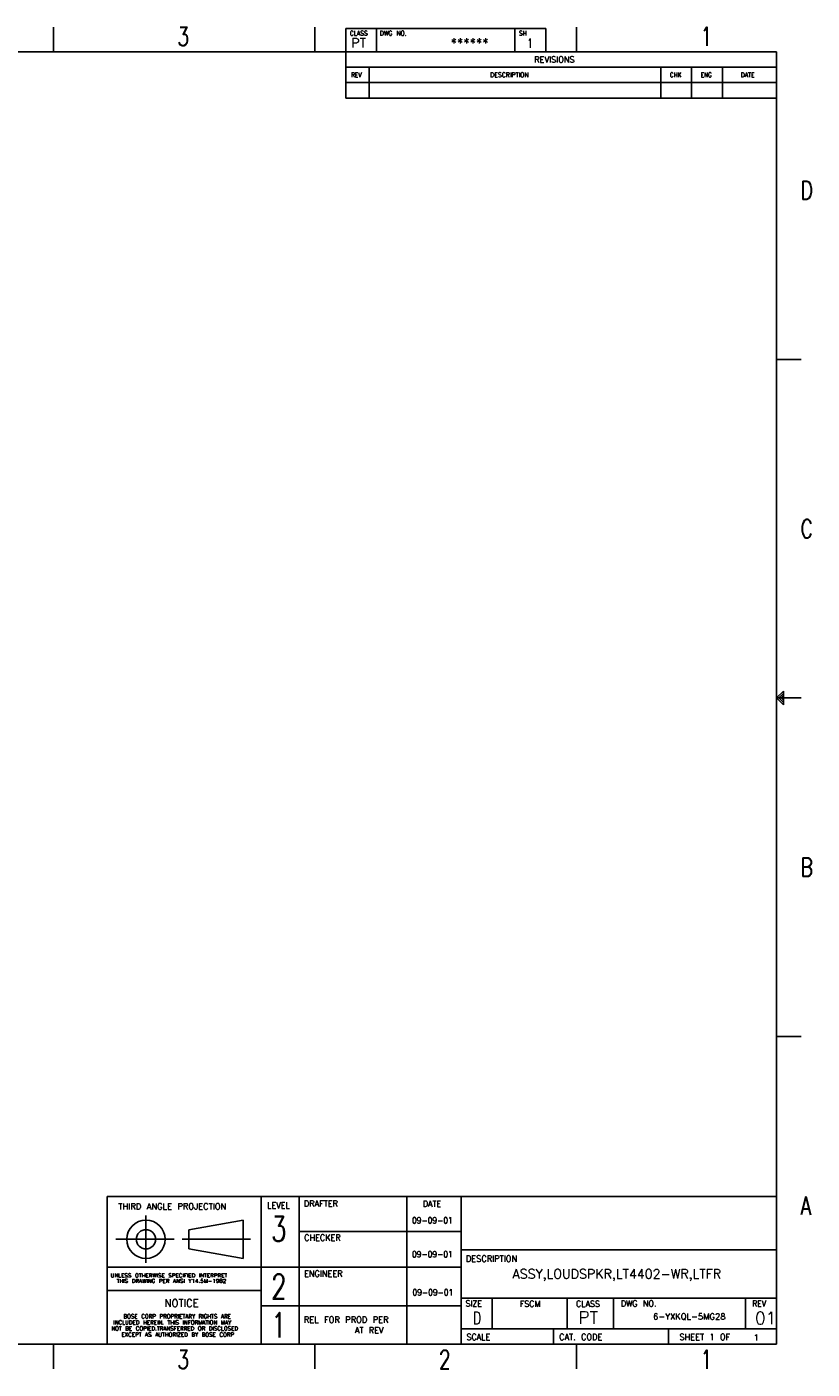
# Model space of a CAD drawing. Header units: inches. Extents: x -1 to 205, y 81 to 217.
# Tile 108 of 108: x 126 to 205, y 81 to 217. Entities that reach past the tile are written whole.
import ezdxf

# ---------------------------------------------------------------- set-up
doc = ezdxf.new("R2010")
doc.units = ezdxf.units.IN
doc.header["$LTSCALE"] = 1.1
doc.header["$MEASUREMENT"] = 0
doc.layers.add('1', color=7, linetype='CONTINUOUS')
doc.layers.add('6文本', color=5, linetype='CONTINUOUS')
doc.styles.get("Standard").update_dxf_attribs({"font": 'txt', "width": 0.8, "bigfont": 'gbcbig.shx'})

msp = doc.modelspace()

# ---------------------------------------------------------------- linework, layer by layer
at = {"layer": '1', "color": 0, "linetype": 'Continuous'}
for p, q in [((128.71, 214.1), (128.71, 216.59)), ((155.14, 214.1), (155.14, 216.59)), ((158.25, 209.4), (158.25, 216.47)), ((158.25, 216.47), (178.47, 216.47)), ((161.36, 214.1), (161.36, 216.47)), ((175.36, 214.1), (175.36, 216.47)), ((178.47, 214.1), (178.47, 216.47)), ((181.58, 214.1), (181.58, 216.59)), ((2.73, 214.1), (201.8, 214.1)), ((201.8, 83.47), (201.8, 214.1)), ((158.25, 212.55), (201.8, 212.55)), ((160.62, 209.44), (160.62, 212.55)), ((190.1, 209.44), (190.1, 212.55)), ((193.22, 209.44), (193.22, 212.55)), ((196.33, 209.44), (196.33, 212.55)), ((158.25, 210.99), (201.8, 210.99)), ((158.25, 209.4), (201.8, 209.4)), ((201.8, 203.46), (201.8, 121.87)), ((201.8, 183), (204.29, 183)), ((201.8, 148.79), (202.49, 149.47)), ((202.49, 148.1), (202.49, 149.47)), ((201.8, 148.79), (204.29, 148.79)), ((201.8, 148.79), (202.49, 148.1)), ((202.03, 148.79), (202.49, 149.24)), ((202.03, 148.79), (202.49, 148.33)), ((202.26, 148.79), (202.49, 149.01)), ((202.26, 148.79), (202.49, 148.56)), ((201.8, 114.57), (204.29, 114.57)), ((201.8, 98.41), (134.14, 98.41)), ((134.14, 83.46), (134.14, 98.41)), ((149.69, 83.46), (149.69, 98.41)), ((153.55, 83.47), (153.55, 98.41)), ((164.44, 83.47), (164.44, 98.41)), ((169.91, 83.46), (169.91, 98.41)), ((138.06, 91.69), (138.06, 96.49)), ((142.41, 95.04), (147.88, 96.01)), ((142.41, 93.1), (142.41, 95.04)), ((147.88, 92.12), (147.88, 96.01)), ((135.01, 94.07), (140.9, 94.07)), ((141.73, 94.07), (148.62, 94.07)), ((153.55, 94.87), (169.91, 94.87)), ((142.41, 93.1), (147.88, 92.12)), ((169.91, 93.01), (201.76, 93.01)), ((134.14, 91.24), (169.91, 91.24)), ((134.14, 88.89), (149.69, 88.89)), ((149.69, 87.35), (169.91, 87.35)), ((169.91, 88.13), (201.8, 88.13)), ((173.06, 85.02), (173.06, 88.13)), ((180.65, 85.02), (180.65, 88.13)), ((185.31, 85.02), (185.31, 88.13)), ((198.65, 85.02), (198.65, 88.13)), ((169.91, 85.02), (201.76, 85.02)), ((179.24, 83.47), (179.24, 85.02)), ((190.88, 83.46), (190.88, 85.02)), ((2.73, 83.47), (201.8, 83.47)), ((128.71, 80.98), (128.71, 83.47)), ((155.14, 80.98), (155.14, 83.47)), ((181.58, 80.98), (181.58, 83.47))]:
    msp.add_line(p, q, dxfattribs=at)
for radius in [1.94, 0.972]:
    msp.add_circle((138.06, 94.07), radius, dxfattribs=at)

# ---------------------------------------------------------------- texts
at = {"layer": '6文本', "color": 0, "linetype": 'Continuous', "oblique": 0}
for s, height, width, p in [('3', 1.87, 0.732548, (141.24, 214.72)), ('CLASS', 0.467, 0.94651, (158.67, 215.74)), ('DWG NO.', 0.467, 0.961922, (161.7, 215.74)), ('SH', 0.467, 0.866274, (175.78, 215.74)), ('1', 1.87, 0.732548, (194.12, 214.72)), ('1', 0.933, 0.732548, (176.58, 214.5)), ('REVISIONS', 0.622, 0.970418, (177.31, 213.01)), ('REV', 0.467, 0.910698, (158.8, 211.54)), ('DESCRIPTION', 0.4666, 0.975521, (172.86, 211.54)), ('CHK', 0.467, 0.910698, (191.02, 211.54)), ('ENG', 0.467, 0.910698, (194.13, 211.54)), ('DATE', 0.467, 0.93291, (198.19, 211.54)), ('D', 1.87, 0.732548, (204.23, 199.17)), ('C', 1.87, 0.732548, (204.23, 164.96)), ('B', 1.87, 0.732548, (204.23, 130.75)), ('THIRD ANGLE PROJECTION', 0.622, 0.987759, (135.27, 97.08)), ('LEVEL', 0.622, 0.946617, (150.32, 97.19)), ('DRAFTER', 0.622, 0.961918, (154.03, 97.37)), ('DATE', 0.622, 0.933356, (166.05, 97.35)), ('A', 1.87, 0.732548, (204.23, 96.53)), ('3', 2.49, 0.732597, (150.71, 93.88)), ('09-09-01', 0.622, 0.900034, (164.95, 95.67)), ('CHECKER', 0.622, 0.961918, (154.05, 93.92)), ('09-09-01', 0.622, 0.900034, (164.95, 92.25)), ('DESCRIPTION', 0.622, 0.975859, (170.4, 91.8)), ('ENGINEER', 0.622, 0.966678, (154.04, 90.28)), ('UNLESS OTHERWISE SPECIFIED INTERPRET', 0.3733, 1.09745, (134.48, 90.23)), ('THIS DRAWING PER ANSI Y14.5M-1982', 0.3733, 1.096884, (135.1, 89.67)), ('2', 2.49, 0.732597, (150.71, 88.05)), ('09-09-01', 0.622, 0.900034, (165, 88.4)), ('NOTICE', 0.778, 0.955658, (139.95, 87.23)), ('SIZE', 0.622, 0.933356, (170.36, 87.27)), ('FSCM', 0.622, 0.933356, (175.86, 87.24)), ('CLASS', 0.622, 0.946617, (181.53, 87.24)), ('DWG NO.', 0.622, 0.961918, (186.06, 87.27)), ('REV', 0.622, 0.910915, (199.34, 87.27)), ('INCLUDED HEREIN. THIS INFORMATION MAY', 0.4106, 0.992635, (134.76, 85.46)), ('BOSE CORP PROPRIETARY RIGHTS ARE', 0.4106, 0.991501, (135.79, 86.08)), ('1', 2.49, 0.732597, (150.71, 84.16)), ('REL FOR PROD PER', 0.622, 0.983339, (154.02, 85.63)), ('D', 1.24, 0.732574, (171.12, 85.49)), ('NOT BE COPIED.TRANSFERRED OR DISCLOSED', 0.4106, 0.992635, (134.56, 84.85)), ('EXCEPT AS AUTHORIZED BY BOSE CORP', 0.4106, 0.991501, (135.58, 84.23)), ('AT REV', 0.622, 0.955457, (159.19, 84.57)), ('SCALE', 0.622, 0.946617, (170.46, 83.89)), ('CAT. CODE', 0.622, 0.970418, (179.82, 83.89)), ('SHEET 1 OF', 0.622, 0.973478, (191.99, 83.89)), ('3', 1.87, 0.732548, (141.24, 80.98)), ('2', 1.87, 0.732548, (167.68, 80.98)), ('1', 1.87, 0.732548, (194.12, 80.98))]:
    msp.add_text(s, height=height, dxfattribs=dict(at, width=width)).set_placement(p)
for s, height, p in [('PT', 0.933, (158.82, 214.54)), ('******', 0.933, (168.86, 214.54)), ('ASSY,LOUDSPKR,LT4402-WR,LTFR', 0.9332, (175.12, 90.11)), ('PT', 1.244, (181.78, 85.54)), ('6-YXKQL-5MG28', 0.622, (189.32, 85.95)), ('01', 1.244, (199.63, 85.48)), ('1', 0.622, (199.49, 83.84))]:
    msp.add_text(s, height=height, dxfattribs=at).set_placement(p)

doc.saveas('drawing.dxf')
